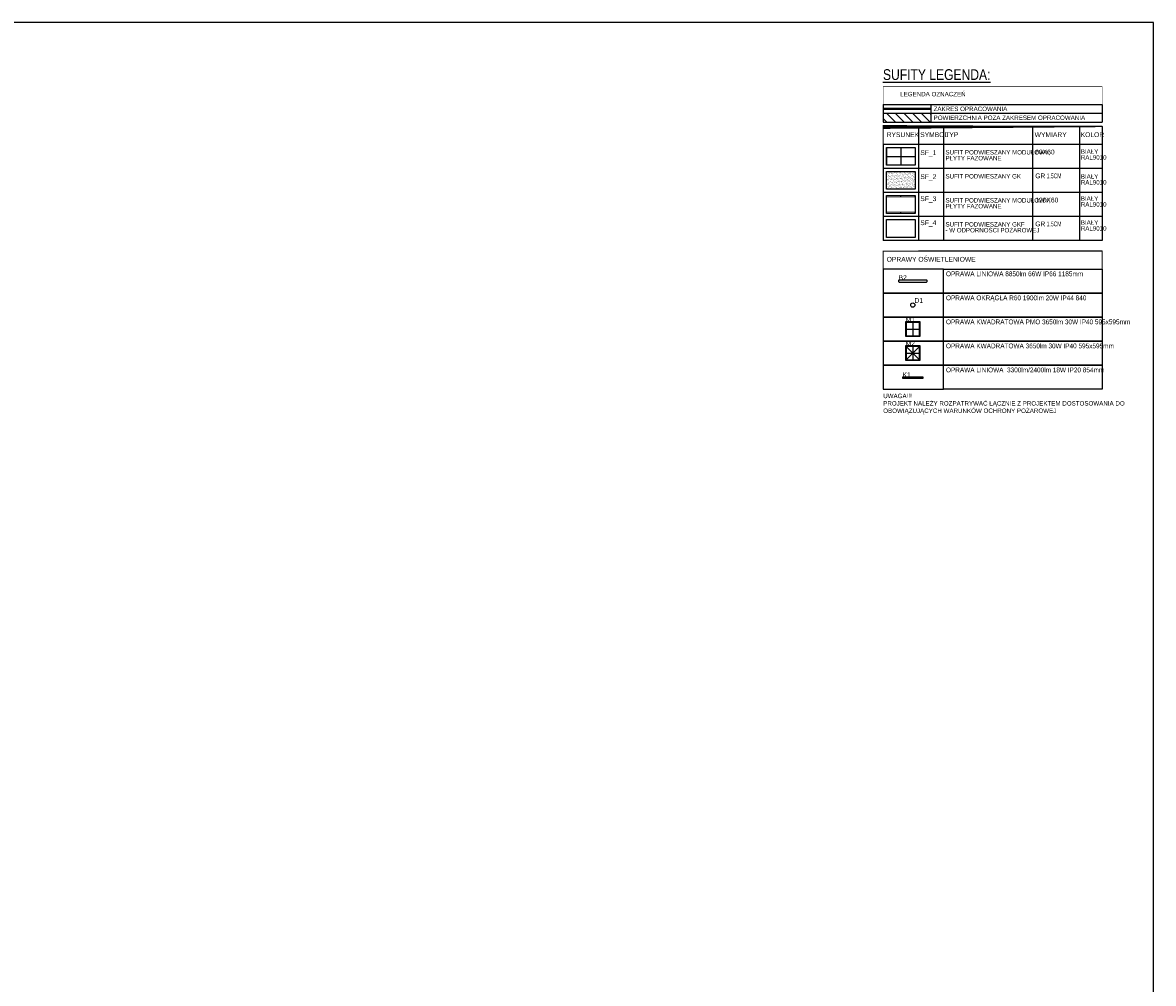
# Model space of a CAD drawing. Header units: millimetres. Extents: x 99331 to 130831, y -7610 to 25890.
# Tile 26 of 101: x 126126 to 130831, y 4890 to 8890. Entities that reach past the tile are written whole.
import ezdxf

# ---------------------------------------------------------------- set-up
doc = ezdxf.new("R2010")
doc.units = ezdxf.units.MM
doc.set_wipeout_variables(frame=1)
doc.linetypes.add('DASHED', pattern=[0.75, 0.5, -0.25])
for name, color, linetype in [('_HSA_OPIS', 43, 'Continuous'), ('_HSA_OŚWIETLENIE', 53, 'Continuous'), ('_HSA_SUFITY_HATCH', 161, 'Continuous'), ('_HSA_SUFITY_OBRYS', 220, 'Continuous'), ('_HSA_SUFITY_OPIS_LEGENDA', 43, 'Continuous'), ('_HSA_SUFITY_PODZIAŁ', 142, 'Continuous'), ('_HSA_ZAKRES_OPRACOWANIA', 213, 'Continuous')]:
    doc.layers.add(name, color=color, linetype=linetype)
doc.layers.add('_HSA_POMOC_GRAFICZNE', color=7, linetype='Continuous', plot=False)
doc.layers.add('_HSA_ZAKRES_OPRACOWANIA_HATCH', color=31, linetype='Continuous', transparency=0.5)
doc.styles.add('ARIAL_100', font='Arial.ttf', dxfattribs={"width": 0.8, "height": 20})
doc.styles.get("Standard").update_dxf_attribs({"font": 'Arial.ttf'})

# ---------------------------------------------------------------- blocks, each defined once
blk = doc.blocks.new('BDlux_B2')
blk.add_lwpolyline([(-56.75, -4.25), (56.75, -4.25, 0.414213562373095), (59.25, -1.75), (59.25, 1.75, 0.414213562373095), (56.75, 4.25), (-56.75, 4.25, 0.414213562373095), (-59.25, 1.75), (-59.25, -1.75, 0.414213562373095)], format="xyb", close=True)
at = {"color": 7, "lineweight": 30, "insert": (-59.25, 24.25), "char_height": 20, "attachment_point": 1}
blk.add_mtext_dynamic_manual_height_columns('B2', width=105.3716196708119, gutter_width=1, heights=[0], dxfattribs=at)
blk = doc.blocks.new('BDlux_M1')
for p, q in [((-27.5, 0), (27.5, 0)), ((0, 27.5), (0, -27.5))]:
    blk.add_line(p, q)
for points in [[(-30, -30), (30, -30), (30, 30), (-30, 30)], [(-27.5, -27.5), (27.5, -27.5), (27.5, 27.5), (-27.5, 27.5)]]:
    blk.add_lwpolyline(points, close=True)
at = {"color": 7, "lineweight": 30, "insert": (-30, 50), "char_height": 20, "attachment_point": 1}
blk.add_mtext_dynamic_manual_height_columns('M1', width=105.3716196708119, gutter_width=1, heights=[0], dxfattribs=at)
blk = doc.blocks.new('BDlux_M2')
for p, q in [((-27.5, 27.5), (27.5, -27.5)), ((27.5, 27.5), (-27.5, -27.5)), ((-27.5, 0), (27.5, 0)), ((0, 27.5), (0, -27.5))]:
    blk.add_line(p, q)
for points in [[(-30, -30), (30, -30), (30, 30), (-30, 30)], [(-27.5, -27.5), (27.5, -27.5), (27.5, 27.5), (-27.5, 27.5)]]:
    blk.add_lwpolyline(points, close=True)
at = {"color": 7, "lineweight": 30, "insert": (-30, 50), "char_height": 20, "attachment_point": 1}
blk.add_mtext_dynamic_manual_height_columns('M2', width=105.3716196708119, gutter_width=1, heights=[0], dxfattribs=at)
blk = doc.blocks.new('BDlux_D1')
blk.add_circle((0, 0), 8.7)
at = {"color": 7, "lineweight": 30, "insert": (7.155034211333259, 29.25165684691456), "char_height": 20, "attachment_point": 1}
blk.add_mtext_dynamic_manual_height_columns('D1', width=105.3716196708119, gutter_width=1, heights=[0], dxfattribs=at)
blk = doc.blocks.new('BDlux_K1')
for p, q in [((0, 1.799999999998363), (0, -1.799999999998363)), ((-42.20000000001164, -2.728484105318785e-12), (42.20000000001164, -2.728484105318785e-12))]:
    blk.add_line(p, q)
for points in [[(-42.70000000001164, -2.299999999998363), (42.70000000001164, -2.299999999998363), (42.70000000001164, 2.299999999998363), (-42.70000000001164, 2.299999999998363)], [(-42.20000000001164, -1.799999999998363), (42.20000000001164, -1.799999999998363), (42.20000000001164, 1.799999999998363), (-42.20000000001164, 1.799999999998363)]]:
    blk.add_lwpolyline(points, close=True)
at = {"color": 7, "lineweight": 30, "insert": (-42.70000000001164, 22.29999999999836), "char_height": 20, "attachment_point": 1}
blk.add_mtext_dynamic_manual_height_columns('K1', width=55.35720567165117, gutter_width=1, heights=[0], dxfattribs=at)

msp = doc.modelspace()

# ---------------------------------------------------------------- hatches: boundary and pattern name
at = {"layer": '_HSA_SUFITY_HATCH'}
h = msp.add_hatch(dxfattribs=at)
h.set_pattern_fill('AR-SAND', color=256, scale=0.2)
h.set_pattern_definition([(37.50000000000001, (-60658.42850869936, 63074.33306415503), (-0.3200062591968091, 9.788264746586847), [0, -7.721600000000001, 0, -8.636000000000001, 0, -8.255]), (7.499999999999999, (-60658.42850869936, 63074.33306415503), (8.990465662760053, 14.33650201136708), [0, -4.1656, 0, -6.9596, 0, -2.666999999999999]), (327.5, (-60664.67690869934, 63074.33306415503), (15.81984740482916, 0.0287436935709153), [0, -2.54, 0, -9.144, 0, -11.938]), (317.5, (-60664.67690869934, 63074.33306415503), (15.27112904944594, 4.458586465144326), [0, -1.27, 0, -5.994399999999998, 0, -6.857999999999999])])
h.paths.add_polyline_path([(129720.0385710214, 8270.480649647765), (129840.2957663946, 8270.480649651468), (129840.2957663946, 8196.38629376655), (129720.0385710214, 8196.386293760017)])
at = {"layer": '_HSA_SUFITY_PODZIAŁ', "linetype": 'Continuous'}
h = msp.add_hatch(dxfattribs=at)
h.set_pattern_fill('_USER', color=256, scale=60, double=1, pattern_type=0)
h.set_pattern_definition([(0, (129781.5714913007, 8333.433471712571), (0, 60), []), (90, (129781.5714913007, 8333.433471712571), (-60, 3.7e-15), [])])
h.paths.add_polyline_path([(129720.0385710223, 8370.480649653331), (129840.2957663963, 8370.480649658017), (129840.2957663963, 8296.38629377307), (129720.0385710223, 8296.386293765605)])
h = msp.add_hatch(dxfattribs=at)
h.set_pattern_fill('_USER', color=256, scale=60, angle=90, double=1, pattern_type=0)
h.set_pattern_definition([(90, (129120.1671687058, 8043.433471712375), (-60, 3.67394039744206e-15), []), (180, (129120.1671687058, 8043.433471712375), (-7.34788079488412e-15, -60), [])])
h.paths.add_polyline_path([(129840.2314675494, 8096.386293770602), (129840.2314675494, 8170.480649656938), (129720.1028698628, 8170.480649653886), (129720.1028698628, 8096.386293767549)])
at = {"layer": '_HSA_ZAKRES_OPRACOWANIA_HATCH', "linetype": 'Continuous', "lineweight": 0}
h = msp.add_hatch(dxfattribs=at)
h.set_pattern_fill('ANSI31', color=256, scale=8, angle=89.9999999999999, style=0)
h.set_pattern_definition([(134.9999999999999, (120865.8550798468, 25737.9411191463), (-17.96051224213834, -17.96051224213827), [])])
h.paths.add_polyline_path([(129907.0385710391, 8512.838877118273), (129707.0385710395, 8512.838877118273), (129707.0385710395, 8475.865904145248), (129907.0385710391, 8475.865904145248)])

# ---------------------------------------------------------------- linework, layer by layer
at = {"layer": '_HSA_OPIS'}
for p, q in [((129707.0385710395, 8549.811850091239), (130618.2957663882, 8549.811850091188)), ((129707.0385710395, 8549.811850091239), (130618.2957663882, 8549.811850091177)), ((129707.0385710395, 8549.811850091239), (129707.0385710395, 8475.865904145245)), ((129907.0385710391, 8475.865904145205), (129907.0385710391, 8549.811850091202)), ((130618.2957663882, 8549.811850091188), (130618.2957663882, 8475.865904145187)), ((129707.0385710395, 8512.838877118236), (130618.2957663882, 8512.83887711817)), ((129707.0385710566, 8475.865904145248), (130618.2957664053, 8475.865904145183))]:
    msp.add_line(p, q, dxfattribs=at)
at = {"layer": '_HSA_OPIS', "const_width": 1.848648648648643}
msp.add_lwpolyline([(129707.0385710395, 8623.757796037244), (130618.2957663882, 8623.757796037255), (130618.2957663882, 8549.81185009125), (129707.0385710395, 8549.811850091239)], close=True, dxfattribs=at)
at = {"layer": '_HSA_SUFITY_OBRYS'}
for points in [[(129720.0385710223, 8370.480649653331), (129840.2957663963, 8370.480649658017), (129840.2957663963, 8296.38629377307), (129720.0385710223, 8296.386293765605)], [(129720.0385710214, 8270.480649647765), (129840.2957663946, 8270.480649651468), (129840.2957663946, 8196.38629376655), (129720.0385710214, 8196.386293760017)], [(129720.038571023, 8070.480649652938), (129840.295766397, 8070.480649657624), (129840.295766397, 7996.386293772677), (129720.038571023, 7996.386293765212)]]:
    msp.add_lwpolyline(points, close=True, dxfattribs=at)
at = {"layer": '_HSA_SUFITY_OPIS_LEGENDA'}
for p, q in [((130618.2957663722, 8457.379417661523), (129853.2957663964, 8457.379417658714)), ((129958.2957663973, 8457.379417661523), (129958.2957663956, 7983.433471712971)), ((130328.2957663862, 8457.379417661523), (130328.2957663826, 7983.433471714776)), ((130523.2957663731, 8457.379417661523), (130523.2957663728, 7983.433471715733)), ((130618.2957663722, 8457.379417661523), (130618.2957663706, 7983.433471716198)), ((129853.2957663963, 8383.433471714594), (129707.0385710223, 8383.433471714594)), ((130618.2957663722, 8383.433471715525), (129853.2957663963, 8383.433471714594)), ((130618.2957663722, 8383.433471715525), (130618.2957663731, 7983.433471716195)), ((130618.2957663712, 8283.433471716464), (129707.0385710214, 8283.433471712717)), ((130618.2957663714, 7983.433471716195), (129707.0385710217, 7983.433471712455)), ((129853.2957663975, 7983.43347171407), (129707.0385710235, 7983.43347171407)), ((130618.2957663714, 7983.433471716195), (129853.2957663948, 7983.433471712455)), ((130618.2957663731, 7938.433471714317), (129853.2957663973, 7938.433471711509))]:
    msp.add_line(p, q, dxfattribs=at)
at = {"layer": '_HSA_SUFITY_OPIS_LEGENDA', "const_width": 4}
for points in [[(130618.2957663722, 8457.379417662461), (129707.0385710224, 8457.379417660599), (129707.0385710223, 8383.433471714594), (130618.2957663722, 8383.433471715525)], [(130618.2957663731, 7938.433471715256), (129707.0385710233, 7938.433471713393), (129707.0385710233, 7864.487525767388), (130618.2957663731, 7864.48752576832)]]:
    msp.add_lwpolyline(points, close=True, dxfattribs=at)
at = {"layer": '_HSA_SUFITY_OPIS_LEGENDA'}
for points in [[(129707.0385710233, 7764.487525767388), (129958.2957663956, 7764.487525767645), (129958.2957663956, 7864.487525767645), (129707.0385710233, 7864.487525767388)], [(130618.2957663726, 7764.487525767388), (129958.2957663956, 7764.487525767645), (129958.2957663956, 7864.487525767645), (130618.2957663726, 7864.487525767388)], [(129707.0385710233, 7664.487525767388), (129958.2957663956, 7664.487525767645), (129958.2957663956, 7764.487525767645), (129707.0385710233, 7764.487525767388)], [(130618.2957663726, 7664.487525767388), (129958.2957663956, 7664.487525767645), (129958.2957663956, 7764.487525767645), (130618.2957663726, 7764.487525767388)], [(129707.0385710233, 7564.487525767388), (129958.2957663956, 7564.487525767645), (129958.2957663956, 7664.487525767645), (129707.0385710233, 7664.487525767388)], [(130618.2957663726, 7564.487525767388), (129958.2957663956, 7564.487525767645), (129958.2957663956, 7664.487525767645), (130618.2957663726, 7664.487525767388)], [(129707.0385710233, 7464.487525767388), (129958.2957663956, 7464.487525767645), (129958.2957663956, 7564.487525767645), (129707.0385710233, 7564.487525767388)], [(130618.2957663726, 7464.487525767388), (129958.2957663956, 7464.487525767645), (129958.2957663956, 7564.487525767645), (130618.2957663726, 7564.487525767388)], [(129707.0385710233, 7364.487525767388), (129958.2957663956, 7364.487525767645), (129958.2957663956, 7464.487525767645), (129707.0385710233, 7464.487525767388)], [(130618.2957663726, 7364.487525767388), (129958.2957663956, 7364.487525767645), (129958.2957663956, 7464.487525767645), (130618.2957663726, 7464.487525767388)]]:
    msp.add_lwpolyline(points, close=True, dxfattribs=at)
at = {"layer": '_HSA_ZAKRES_OPRACOWANIA', "linetype": 'DASHED', "ltscale": 60, "const_width": 10}
msp.add_lwpolyline([(129707.0385710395, 8531.79607340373), (129907.0385710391, 8531.796073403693)], dxfattribs=at)

# ---------------------------------------------------------------- block references
at = {"layer": '_HSA_OŚWIETLENIE'}
for name, p in [('BDlux_B2', (129830.1671686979, 7814.487525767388)), ('BDlux_D1', (129830.1671686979, 7714.487525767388)), ('BDlux_M1', (129830.1671686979, 7614.487525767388)), ('BDlux_M2', (129830.1671686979, 7514.487525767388)), ('BDlux_K1', (129830.1671686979, 7412.187525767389))]:
    msp.add_blockref(name, p, dxfattribs=at)

# ---------------------------------------------------------------- texts
at = {"layer": '_HSA_OPIS', "insert": (129777.7641667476, 8602.04134605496), "char_height": 18.48648648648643, "attachment_point": 1, "line_spacing_factor": 0.85, "style": 'ARIAL_100'}
msp.add_mtext_dynamic_manual_height_columns('LEGENDA OZNACZEŃ', width=684.6149038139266, gutter_width=4500.4253601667, heights=[0], dxfattribs=at)
at = {"layer": '_HSA_OPIS', "char_height": 18.48648648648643, "attachment_point": 1, "style": 'ARIAL_100'}
for s, width, heights, insert in [('ZAKRES OPRACOWANIA', 670.2799716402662, [0], (129916.780455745, 8540.634084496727)), ('POWIERZCHNIA POZA ZAKRESEM OPRACOWANIA', 670.2799716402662, [0], (129916.780455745, 8503.661111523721)), ('UWAGA!!!\\PPROJEKT NALEŻY ROZPATRYWAĆ ŁĄCZNIE Z PROJEKTEM {\\W1;DOSTOSOWANIA DO OBOWIĄZUJĄCYCH WARUNKÓW OCHRONY POŻAROWEJ}', 970.0000000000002, [363.5694579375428], (129707.0385710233, 7345.474217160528))]:
    msp.add_mtext_dynamic_manual_height_columns(s, width=width, gutter_width=4500.4253601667, heights=heights, dxfattribs=dict(at, insert=insert))
at = {"layer": '_HSA_SUFITY_OPIS_LEGENDA', "insert": (131046.664304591, 8696.55453830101), "char_height": 45, "width": 1340.559943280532, "attachment_point": 3, "style": 'ARIAL_100'}
msp.add_mtext('\\pxql;{\\LSUFITY LEGENDA:}', dxfattribs=at)
at = {"layer": '_HSA_SUFITY_OPIS_LEGENDA', "char_height": 20, "width": 426.7022208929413, "attachment_point": 1, "line_spacing_factor": 0.8, "style": 'ARIAL_100'}
for s, insert in [('\\pxql;RYSUNEK', (129721.4209228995, 8433.852853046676)), ('\\pxql;SYMBOL', (129860.8775489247, 8433.852853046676)), ('\\pxql;TYP', (129965.1302546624, 8433.852853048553)), ('\\pxql;WYMIARY', (130337.2236724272, 8433.852853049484)), ('\\pxql;KOLOR', (130528.7090476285, 8433.852853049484)), ('\\pxql;SF_1', (129861.4687319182, 8359.181556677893)), ('\\pxql;{\\f@Arial Unicode MS|b0|i0|c238|p34;\\H0.91667x;SUFIT PODWIESZANY MODUŁOWY,\\PPŁYTY FAZOWANE}', (129966.1955828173, 8359.813197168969)), ('{\\f@Arial Unicode MS|b0|i0|c238|p34;\\P\\pxql;60X60}', (130339.630117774, 8388.257401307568)), ('\\pxql;{\\f@Arial Unicode MS|b0|i0|c238|p34;\\H0.91667x;BIAŁY\\PRAL9010}', (130529.5547222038, 8362.895337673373)), ('\\pxql;SF_2', (129861.4687319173, 8259.181556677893)), ('\\pxql,t18;{\\f@Arial Unicode MS|b0|i0|c238|p34;\\H0.91667x;SUFIT PODWIESZANY GK}', (129966.1955828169, 8259.813197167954)), ('{\\f@Arial Unicode MS|b0|i0|c238|p34;\\P\\pxql;GR\\W0.6; 1.5CM}', (130339.630117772, 8289.046129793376)), ('\\pxql;{\\f@Arial Unicode MS|b0|i0|c238|p34;\\H0.91667x;BIAŁY\\PRAL9010}', (130529.554722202, 8259.144817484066)), ('\\pxql;{\\f@Arial Unicode MS|b0|i0|c238|p34;\\H0.91667x;SUFIT PODWIESZANY MODUŁOWY,\\PPŁYTY FAZOWANE}', (129966.1955828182, 8159.813197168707)), ('{\\f@Arial Unicode MS|b0|i0|c238|p34;\\P\\pxql;120X60}', (130339.6301177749, 8188.257401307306)), ('\\pxql;{\\f@Arial Unicode MS|b0|i0|c238|p34;\\H0.91667x;BIAŁY\\PRAL9010}', (130529.554722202, 8167.377723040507)), ('\\pxql;SF_4', (129861.4687319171, 8067.283732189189)), ('\\pxql,t18;{\\f@Arial Unicode MS|b0|i0|c238|p34;\\H0.91667x;SUFIT PODWIESZANY GKF\\P- W ODPORNOŚCI POŻAROWEJ}', (129966.1955828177, 8059.813197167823)), ('{\\f@Arial Unicode MS|b0|i0|c238|p34;\\P\\pxql;GR\\W0.6; 1.5CM}', (130339.6301177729, 8089.046129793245)), ('\\pxql;{\\f@Arial Unicode MS|b0|i0|c238|p34;\\H0.91667x;BIAŁY\\PRAL9010}', (130529.5547222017, 8067.377723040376)), ('OPRAWY OŚWIETLENIOWE', (129721.4209229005, 7915.125097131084))]:
    msp.add_mtext(s, dxfattribs=dict(at, insert=insert))
at = {"layer": '_HSA_SUFITY_OPIS_LEGENDA', "char_height": 20, "attachment_point": 1, "line_spacing_factor": 0.8, "style": 'ARIAL_100'}
for s, insert in [('{\\fLato|b0|i0|c238|p34;OPRAWA LINIOWA 8850lm 66W IP66 1185mm}', (129968.2957663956, 7854.487525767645)), ('{\\fLato|b0|i0|c238|p34;OPRAWA OKRĄGŁA R60 1900lm 20W IP44 840}', (129968.2957663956, 7754.487525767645)), ('{\\fLato|b0|i0|c238|p34;OPRAWA KWADRATOWA PMO 3650lm 30W IP40 595x595mm}', (129968.2957663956, 7654.487525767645)), ('{\\fLato|b0|i0|c238|p34;OPRAWA KWADRATOWA 3650lm 30W IP40 595x595mm}', (129968.2957663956, 7554.487525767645)), ('{\\fLato|b0|i0|c238|p34;OPRAWA LINIOWA  3300lm/2400lm 18W IP20 854mm}', (129968.2957663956, 7454.487525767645))]:
    msp.add_mtext_dynamic_manual_height_columns(s, width=789.9999999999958, gutter_width=1, heights=[0], dxfattribs=dict(at, insert=insert))

# ---------------------------------------------------------------- next in the draw order: wipeouts: each hides what was drawn before it
at = {"linetype": 'Continuous'}
msp.add_wipeout([(129720.1671687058, 8103.433471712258), (129720.1671687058, 8163.433471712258), (129840.1671687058, 8163.433471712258), (129840.1671687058, 8103.433471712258)], dxfattribs=at).dxf.layer = '_HSA_SUFITY_PODZIAŁ'

# ---------------------------------------------------------------- next in the draw order: linework, layer by layer
at = {"layer": '_HSA_POMOC_GRAFICZNE'}
msp.add_lwpolyline([(115331.325484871, 890.4759109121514), (130831.325484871, 890.4759109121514), (130831.325484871, 8890.475910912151), (115331.325484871, 8890.475910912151)], close=True, dxfattribs=at)
at = {"layer": '_HSA_SUFITY_OBRYS'}
msp.add_lwpolyline([(129720.0385710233, 8170.480649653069), (129840.2957663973, 8170.480649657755), (129840.2957663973, 8096.386293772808), (129720.0385710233, 8096.386293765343)], close=True, dxfattribs=at)
at = {"layer": '_HSA_SUFITY_OPIS_LEGENDA'}
for p, q in [((129853.2957663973, 8457.379417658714), (129853.2957663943, 7983.433471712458)), ((129707.0385710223, 8383.433471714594), (129707.0385710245, 7983.433471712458)), ((129853.2957663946, 8183.433471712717), (129707.0385710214, 8183.433471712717)), ((130618.2957663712, 8183.433471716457), (129707.0385710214, 8183.433471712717)), ((130618.2957663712, 8183.433471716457), (129853.2957663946, 8183.433471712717)), ((130618.2957663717, 8083.433471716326), (129707.0385710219, 8083.433471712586)), ((129853.2957663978, 8083.433471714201), (129707.0385710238, 8083.433471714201)), ((130618.2957663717, 8083.433471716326), (129853.2957663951, 8083.433471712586))]:
    msp.add_line(p, q, dxfattribs=at)

# ---------------------------------------------------------------- next in the draw order: texts
at = {"layer": '_HSA_SUFITY_OPIS_LEGENDA', "insert": (129861.4687319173, 8167.28373218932), "char_height": 20, "width": 426.7022208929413, "attachment_point": 1, "line_spacing_factor": 0.8, "style": 'ARIAL_100'}
msp.add_mtext('\\pxql;SF_3', dxfattribs=at)

doc.saveas('drawing.dxf')
